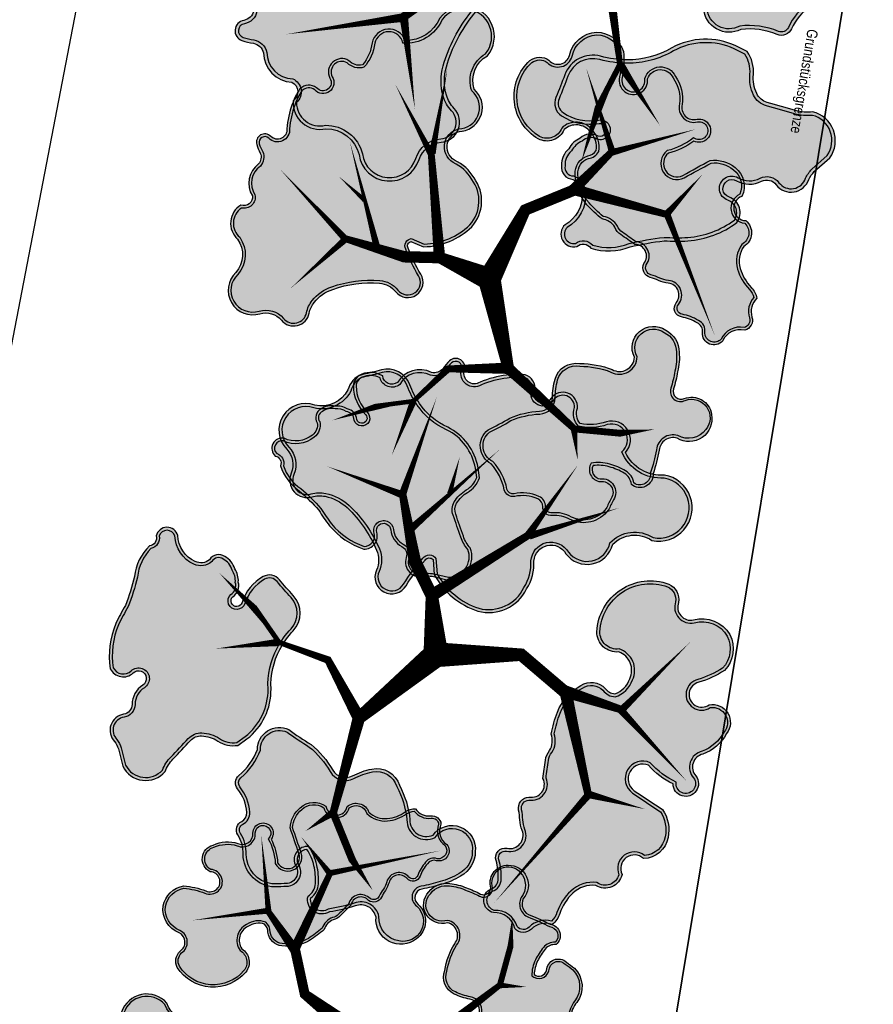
# Model space of a CAD drawing. Header units: metres. Extents: x -499360 to 60282433, y -11592314 to 5708004.
# Tile 28 of 128: x 32353314 to 32353338, y 5707917 to 5707945. Entities that reach past the tile are written whole.
import ezdxf

# ---------------------------------------------------------------- set-up
doc = ezdxf.new("R2010")
doc.units = ezdxf.units.M
doc.header["$LTSCALE"] = 0.75
doc.layers.get('0').update_dxf_attribs({"linetype": 'CONTINUOUS'})
doc.layers.get('DEFPOINTS').update_dxf_attribs({"linetype": 'CONTINUOUS'})
for name, color, linetype, transparency in [('10414944$0$PF-Krone', 33, 'CONTINUOUS', 0.7), ('10414944$0$PF-Krone_SOL', 70, 'CONTINUOUS', 0.7), ('10414944$0$ST-Baum', 7, 'CONTINUOUS', 0.7)]:
    doc.layers.add(name, color=color, linetype=linetype, transparency=transparency)
doc.layers.add('10414944$0$PF-Stamm', color=7, linetype='CONTINUOUS', true_color=0x5f5144, transparency=0.7)
doc.layers.add('10417023$0$#9_002_GES I Übersicht Erdgeschoss_1_701_Grundstücksgrenze.A', color=7, linetype='CONTINUOUS', lineweight=25)
doc.layers.add('10417023$0$Keine', color=7, linetype='CONTINUOUS', lineweight=13)
doc.styles.add('10417023$0$ARIAL NARROW', font='ARIALN.TTF')

# ---------------------------------------------------------------- blocks, each defined once
blk = doc.blocks.new('19-A2-A0')
at = {"layer": 'DEFPOINTS'}
blk.add_lwpolyline([(-489.15, -204.65), (489.1499999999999, -204.65), (489.1499999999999, 204.6499999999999), (-489.15, 204.65)], close=True, dxfattribs=at)
blk = doc.blocks.new('10414944$0$PF-BAUM_12')
at = {"layer": '10414944$0$PF-Krone_SOL', "transparency": 33554457}
h = blk.add_hatch(color=256, dxfattribs=at)
h.dxf.hatch_style = 1
h.set_gradient(color1=(88, 186, 72), color2=(175, 217, 170), tint=1, name='INVSPHERICAL')
edge = h.paths.add_edge_path()
edge.add_arc((-1.275830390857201, 1.399382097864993), 0.5409778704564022, 250.2469540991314, 303.4279495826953)
edge.add_arc((-0.5984433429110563, 0.4187938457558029), 0.6510505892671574, 94.36910483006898, 125.6408546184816, ccw=False)
edge.add_arc((-0.587127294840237, 0.2706846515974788), 0.7995914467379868, 79.90603873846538, 94.36910483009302, ccw=False)
edge.add_arc((-0.4073649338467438, 1.280481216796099), 0.2260808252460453, 259.9060387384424, 345.036763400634)
edge.add_arc((3.355624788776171, 0.2747785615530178), 3.668983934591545, 162.1844054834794, 165.0367634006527, ccw=False)
edge.add_arc((-0.2456361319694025, 1.432098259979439), 0.1136697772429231, 342.1844054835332, 421.4180956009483)
edge.add_arc((-0.3771698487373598, 1.19066696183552), 0.3886064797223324, 61.41809560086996, 105.4179101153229)
edge.add_arc((-0.4936066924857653, 1.612872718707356), 0.04936068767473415, 76.8677145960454, 285.41791011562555, ccw=False)
edge.add_arc((-0.4341673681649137, 1.767018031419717), 0.1165230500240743, 245.5522695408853, 317.881899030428)
edge.add_arc((-0.4413423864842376, 1.854276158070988), 0.1900562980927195, 299.5067279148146, 335.7073154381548)
edge.add_arc((-0.3904004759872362, 1.888891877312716), 0.1663692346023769, 317.3095623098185, 366.5168461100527)
edge.add_arc((-0.3153293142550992, 1.913845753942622), 0.09042715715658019, 356.149970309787, 452.3298293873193)
edge.add_arc((-0.2836797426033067, 2.114347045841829), 0.115674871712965, 186.3954916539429, 252.218544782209, ccw=False)
edge.add_arc((-0.1459217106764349, 2.139917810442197), 0.2556222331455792, 124.29676579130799, 188.6524407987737, ccw=False)
edge.add_arc((-0.3624160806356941, 2.415849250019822), 0.09717537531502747, 318.212910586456, 468.939619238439)
edge.add_arc((-0.4454785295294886, 2.554862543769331), 0.06980565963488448, 219.6884793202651, 317.5680266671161, ccw=False)
edge.add_arc((-0.5986654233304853, 2.082493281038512), 0.439202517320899, 76.91022463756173, 116.5449462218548)
edge.add_arc((-1.495104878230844, 4.557210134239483), 2.19639944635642, 281.76109639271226, 288.5889336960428, ccw=False)
edge.add_arc((-1.011380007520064, 0.8577594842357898), 1.549581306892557, 91.33232178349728, 98.00209096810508)
edge.add_arc((-1.110200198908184, 1.690989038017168), 0.7109395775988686, 99.46380088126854, 131.7621549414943)
edge.add_arc((-1.477296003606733, 2.155428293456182), 0.1251505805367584, 148.2467478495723, 256.0758048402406)
edge.add_arc((-1.523772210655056, 1.967966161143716), 0.06798690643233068, -114.95558517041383, 76.07580484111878, ccw=False)
edge.add_arc((-1.636922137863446, 1.724823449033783), 0.2001945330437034, 65.04441483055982, 122.1083113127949)
edge.add_arc((-1.789896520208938, 1.968606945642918), 0.08761018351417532, 221.6313549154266, 302.10831131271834, ccw=False)
edge.add_arc((-1.960268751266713, 1.817176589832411), 0.1403324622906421, 41.63135491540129, 166.8647619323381)
edge.add_arc((-2.344888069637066, 1.951900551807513), 0.2684363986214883, 321.9494812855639, 337.47522959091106, ccw=False)
edge.add_line((-2.1335031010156, 1.78644815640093), (-2.24070044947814, 1.672145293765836))
edge.add_arc((-2.050168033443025, 1.55746642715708), 0.2223822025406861, 148.9568377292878, 261.8330409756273)
edge.add_arc((-2.014945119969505, 1.023902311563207), 0.3204793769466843, 78.77175414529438, 102.03339601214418, ccw=False)
edge.add_arc((0.8411733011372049, 15.41112581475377), 14.34749978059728, 258.7717541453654, 259.659480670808)
edge.add_arc((-1.756767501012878, 1.172825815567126), 0.1258717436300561, 30.356045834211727, 79.65948067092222, ccw=False)
edge.add_arc((-1.887098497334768, 1.096495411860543), 0.2769098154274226, -0.4934409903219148, 30.356045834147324, ccw=False)
edge.add_arc((-1.360198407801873, 1.091957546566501), 0.2500098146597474, 179.5065590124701, 221.3188039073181)
edge.add_line((-1.547967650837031, 0.9268890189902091), (-1.458662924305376, 0.8902364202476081))
edge = h.paths.add_edge_path()
edge.add_arc((-2.059481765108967, -1.084874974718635), 0.2169261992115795, 117.743017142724, 251.4279173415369, ccw=False)
edge.add_arc((-2.253533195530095, -0.7960594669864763), 0.1343037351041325, 313.8670810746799, 413.8728587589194)
edge.add_arc((-1.138115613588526, 0.5381594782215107), 1.605061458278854, 221.5239991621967, 229.7889853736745, ccw=False)
edge.add_arc((-2.284347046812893, -0.4136953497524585), 0.1251460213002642, 108.7980098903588, 243.7028881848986, ccw=False)
edge.add_arc((-2.265693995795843, -0.1709504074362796), 0.1375594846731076, 244.6114760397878, 299.8242441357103)
edge.add_arc((-2.492195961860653, 0.2241565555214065), 0.5929852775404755, 299.8242441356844, 314.8751988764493)
edge.add_arc((-2.363394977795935, 0.09479323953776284), 0.4104351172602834, 314.8751988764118, 336.5606790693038)
edge.add_arc((-2.060380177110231, -0.1191084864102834), 0.08929884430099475, 34.5470326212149, 142.2333231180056)
edge.add_arc((-2.250865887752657, -0.01744387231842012), 0.1287676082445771, 205.9400492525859, 338.60503773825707, ccw=False)
edge.add_arc((-1.108164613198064, 0.8263883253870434), 1.547287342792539, 211.5442282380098, 215.5748454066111, ccw=False)
edge.add_arc((-2.164689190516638, 0.135857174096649), 0.2878534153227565, 123.29343593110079, 204.4063149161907, ccw=False)
edge.add_arc((-2.467457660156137, 0.6266363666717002), 0.2890336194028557, 300.0552099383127, 335.4000582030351)
edge.add_arc((-2.130212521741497, 0.4722339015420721), 0.0818766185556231, 58.400233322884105, 155.4000582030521, ccw=False)
edge.add_arc((-2.045506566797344, 0.6099227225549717), 0.07978138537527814, 238.4002333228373, 306.4203699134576)
edge.add_arc((-2.216338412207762, 0.8414610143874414), 0.3675199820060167, 306.4203699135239, 341.4929146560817)
edge.add_arc((-1.788351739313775, 0.6981998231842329), 0.0838073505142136, 72.42881272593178, 161.4929146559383, ccw=False)
edge.add_arc((-1.597036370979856, 1.302356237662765), 0.5499169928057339, 252.4288127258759, 281.6379014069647)
edge.add_arc((-1.383265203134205, 0.6006349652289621), 0.1928224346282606, 8.247918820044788, 122.2309709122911, ccw=False)
edge.add_arc((1.431251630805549, 0.4423670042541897), 2.630268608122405, 175.9464692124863, 181.0703957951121)
edge.add_arc((-2.00401799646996, 0.487025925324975), 0.8109027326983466, 332.6061259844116, 353.35791097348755, ccw=False)
edge.add_arc((-1.169561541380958, 0.05459796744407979), 0.1289438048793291, 152.6061259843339, 239.8128226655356)
edge.add_arc((-1.570920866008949, -0.6353615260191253), 0.6692625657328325, 44.463168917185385, 59.81282266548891, ccw=False)
edge.add_arc((-1.241688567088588, -0.3122416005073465), 0.207959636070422, -40.16628795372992, 44.46316891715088, ccw=False)
edge.add_arc((-1.796536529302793, -0.0424845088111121), 0.8201163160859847, 308.5292996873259, 330.4961341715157, ccw=False)
edge.add_arc((-1.213439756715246, -0.8062843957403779), 0.1419798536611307, 120.5815233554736, 237.1739812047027)
edge.add_arc((-1.303262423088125, -1.129719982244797), 0.2045314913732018, -64.49100201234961, 86.39601769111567, ccw=False)
edge.add_arc((-1.343038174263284, -1.111542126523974), 0.2397159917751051, 240.4754072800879, 302.2335774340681, ccw=False)
edge.add_arc((-1.212496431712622, -0.7917876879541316), 0.5839379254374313, 226.3664527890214, 244.7951840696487, ccw=False)
edge.add_arc((-0.7205358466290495, -0.1507537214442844), 1.390051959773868, 222.9429445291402, 229.9249013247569, ccw=False)
edge.add_arc((-1.793739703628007, -1.149493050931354), 0.07597900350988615, 42.91905236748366, 173.4992252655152)
edge.add_arc((-2.057999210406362, -1.113256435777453), 0.1907810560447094, 248.2895516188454, 351.67143994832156, ccw=False)
edge = h.paths.add_edge_path()
edge.add_arc((1.205929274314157, -0.03808187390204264), 0.6648786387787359, 150.7733560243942, 194.5557528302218)
edge.add_arc((0.9110323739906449, -0.09418379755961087), 0.3658840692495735, 197.6598679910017, 276.7526309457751)
edge.add_arc((0.952501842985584, -0.04416556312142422), 0.413367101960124, 270.2151576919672, 305.5241216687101)
edge.add_arc((1.263719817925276, -0.5120154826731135), 0.1493904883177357, -27.722531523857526, 118.39088184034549, ccw=False)
edge.add_arc((1.610601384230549, -0.6627295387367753), 0.2294921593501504, 159.2734788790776, 288.7974055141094)
edge.add_arc((1.626703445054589, -1.144600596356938), 0.2708678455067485, -1.0830160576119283, 77.66915394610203, ccw=False)
edge.add_arc((2.168692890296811, -1.047722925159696), 0.2897181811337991, 200.6131926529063, 382.9337083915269)
edge.add_arc((2.707215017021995, -0.7256574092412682), 0.3428939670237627, 147.8226503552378, 217.5909619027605, ccw=False)
edge.add_arc((2.446820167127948, -0.3829052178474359), 0.16290167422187, 259.4479773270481, 409.1515361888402)
edge.add_arc((2.798913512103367, 0.06172643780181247), 0.4044681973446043, 199.717331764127, 232.6211177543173, ccw=False)
edge.add_arc((2.5485255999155, -0.1163427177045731), 0.1368451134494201, 103.25926930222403, 162.2981442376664, ccw=False)
edge.add_arc((2.458370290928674, 0.1298676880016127), 0.1273804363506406, 297.4751888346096, 447.5020763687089)
edge.add_arc((2.459664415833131, 0.3352758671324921), 0.07826466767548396, 98.81568539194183, 273.1183725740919, ccw=False)
edge.add_arc((2.400049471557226, 0.524655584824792), 0.1217398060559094, 293.0270260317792, 374.9290756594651)
edge.add_arc((2.024496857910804, 0.3265849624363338), 0.543938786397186, 24.94830871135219, 42.11834572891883)
edge.add_arc((1.777536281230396, 0.1571253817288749), 0.8417226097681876, 39.39936629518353, 55.74996385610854)
edge.add_arc((2.28871862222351, 0.9353909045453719), 0.09061071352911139, 104.71311163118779, 245.5829301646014, ccw=False)
edge.add_arc((2.245471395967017, 1.100085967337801), 0.0796678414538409, 284.7131116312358, 435.2868883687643)
edge.add_arc((2.178622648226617, 0.8455110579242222), 0.3428733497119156, 75.2868883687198, 90.15444429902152)
edge.add_arc((2.192026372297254, 1.29077250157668), 0.1033869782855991, 200.5438286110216, 262.03398358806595, ccw=False)
edge.add_arc((1.870840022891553, 1.232273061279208), 0.2254717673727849, 5.655231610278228, 92.28552345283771)
edge.add_arc((1.892300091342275, 1.532989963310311), 0.08133979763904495, 129.4673444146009, 248.01420052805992, ccw=False)
edge.add_arc((1.637745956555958, 1.592450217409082), 0.2028788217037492, 0.9413307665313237, 108.0270818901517)
edge.add_arc((1.551550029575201, 2.041084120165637), 0.2567838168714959, 198.8037610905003, 275.2310876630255, ccw=False)
edge.add_arc((1.081010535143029, 1.905345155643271), 0.2335470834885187, 13.10922937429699, 167.2287665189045)
edge.add_arc((0.667106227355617, 1.999163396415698), 0.1908567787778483, 279.3002843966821, 347.2287665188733, ccw=False)
edge.add_arc((0.7224061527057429, 1.661477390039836), 0.1513272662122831, 99.30028439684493, 228.8091673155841)
edge.add_arc((0.4651874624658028, 1.367563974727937), 0.2392448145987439, 21.174439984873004, 48.80916731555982, ccw=False)
edge.add_arc((0.3242069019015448, 1.312953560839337), 0.3904328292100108, -10.785665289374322, 21.17443998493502, ccw=False)
edge.add_arc((-0.3793027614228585, 1.446972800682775), 1.106594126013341, 325.74486024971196, 349.2143347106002, ccw=False)
edge.add_arc((0.3557932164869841, 0.9463672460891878), 0.217228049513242, 278.26632049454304, 325.74486024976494, ccw=False)
edge.add_arc((0.4080198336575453, 0.5868876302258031), 0.1460255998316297, 98.26632049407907, 271.6730814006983)
edge.add_arc((0.4513693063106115, -0.8972217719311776), 1.338716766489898, 79.76747323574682, 91.6730814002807, ccw=False)
edge.add_arc((0.6891909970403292, 0.3778839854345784), 0.04231861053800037, -16.432465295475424, 90.01007423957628, ccw=False)
edge.add_line((0.7297810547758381, 0.3659126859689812), (0.6256929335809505, 0.2865554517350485))
edge = h.paths.add_edge_path()
edge.add_arc((-1.555223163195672, -2.256860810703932), 0.1724464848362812, 12.61889715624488, 77.74548789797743)
edge.add_arc((-1.497699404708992, -1.992023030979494), 0.0985664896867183, 164.1816184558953, 257.7454878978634, ccw=False)
edge.add_arc((-1.721456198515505, -1.839061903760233), 0.1803346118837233, 315.6357971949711, 396.2246867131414)
edge.add_arc((-1.472164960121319, -1.696410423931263), 0.1099059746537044, 56.01674859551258, 199.1656324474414, ccw=False)
edge.add_arc((-1.356177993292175, -1.537461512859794), 0.08703497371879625, 231.184356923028, 306.6089972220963)
edge.add_arc((-1.496832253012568, -1.247567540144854), 0.4080502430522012, 298.157499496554, 320.4217660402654)
edge.add_arc((-1.11798689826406, -1.560733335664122), 0.08347454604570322, 20.653440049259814, 140.4217660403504, ccw=False)
edge.add_arc((-0.9321149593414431, -1.490670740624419), 0.1151636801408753, 200.653440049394, 324.1571524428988)
edge.add_arc((-0.5981400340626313, -1.731920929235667), 0.2968325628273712, 125.84330849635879, 144.1571524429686, ccw=False)
edge.add_arc((-1.130664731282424, -0.9947323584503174), 0.6125790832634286, 305.8433084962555, 313.7682870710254)
edge.add_arc((-0.6401686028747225, -1.506784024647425), 0.09649309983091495, 35.28302061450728, 133.7682870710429, ccw=False)
edge.add_arc((-0.4572847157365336, -1.411362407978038), 0.1114227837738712, 200.8652948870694, 329.8016618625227)
edge.add_arc((5.964283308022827, -14.91256498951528), 14.85870977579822, 114.5641547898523, 115.1946115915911, ccw=False)
edge.add_arc((-0.1457535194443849, -1.53409145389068), 0.1510899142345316, 81.99943588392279, 116.2838084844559, ccw=False)
edge.add_arc((-0.129520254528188, -1.215296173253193), 0.1692439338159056, 271.623806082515, 322.4572965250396)
edge.add_arc((0.4219089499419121, -2.358237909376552), 1.120399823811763, 101.73913672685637, 111.8636470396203, ccw=False)
edge.add_arc((0.2816683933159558, -1.70446625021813), 0.4517900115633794, 61.04925684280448, 101.19463553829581, ccw=False)
edge.add_arc((0.4292618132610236, -1.46198264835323), 0.1685760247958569, -13.329732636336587, 65.05412811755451, ccw=False)
edge.add_arc((0.7010017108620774, -1.543810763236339), 0.1159577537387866, 158.2536660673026, 207.0243362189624)
edge.add_arc((0.7266853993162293, -1.435719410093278), 0.2061208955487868, 231.262642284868, 284.3776458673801)
edge.add_arc((0.7593609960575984, -1.468039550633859), 0.1683652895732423, 276.3106959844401, 373.1888080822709)
edge.add_arc((1.062288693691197, -1.322645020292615), 0.175404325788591, 121.90959285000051, 217.5827224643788, ccw=False)
edge.add_arc((1.200896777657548, -1.578616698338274), 0.4662936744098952, 12.496320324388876, 119.7416173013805, ccw=False)
edge.add_arc((1.506231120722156, -1.497401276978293), 0.1511990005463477, -66.22516994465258, 7.478724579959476, ccw=False)
edge.add_arc((1.590651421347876, -1.74789974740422), 0.114559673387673, 101.819637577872, 224.4343109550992)
edge.add_arc((1.323807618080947, -2.03664429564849), 0.2788018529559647, -26.98815304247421, 48.416980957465, ccw=False)
edge.add_arc((1.336519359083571, -2.02291467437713), 0.2742964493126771, 258.990857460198, 329.2485978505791, ccw=False)
edge.add_arc((1.66179977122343, -1.475713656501), 0.899565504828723, 229.3858036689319, 245.17635397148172, ccw=False)
edge.add_arc((0.9994391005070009, -2.236995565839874), 0.1097420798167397, 45.60372013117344, 249.2447767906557)
edge.add_arc((0.8450705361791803, -2.446470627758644), 0.1573317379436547, -95.43504692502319, 42.77878194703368, ccw=False)
edge.add_arc((0.8006672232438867, -2.220340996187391), 0.3838892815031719, 232.7999714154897, 274.407434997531, ccw=False)
edge.add_arc((0.4866273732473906, -2.606367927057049), 0.1146907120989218, 44.40200116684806, 165.1103036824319)
edge.add_arc((0.2716337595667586, -2.538690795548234), 0.1109403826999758, 123.3851654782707, 339.8556773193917, ccw=False)
edge.add_arc((0.9022259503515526, -2.367494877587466), 0.6960862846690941, 164.2603500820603, 186.4803302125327, ccw=False)
edge.add_arc((0.1063747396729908, -2.200784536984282), 0.1277932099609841, 9.965197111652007, 176.719202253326)
edge.add_arc((-48.31590581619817, -1.449866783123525), 48.30042117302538, 358.76612727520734, 359.11787380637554, ccw=False)
edge.add_arc((-0.3151971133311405, -2.36688031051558), 0.3136623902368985, 290.4728574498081, 336.89978386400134, ccw=False)
edge.add_arc((-0.2908299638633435, -2.456150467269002), 0.221667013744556, 213.8839286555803, 292.643387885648, ccw=False)
edge.add_arc((-0.5921851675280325, -2.559347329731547), 0.1190918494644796, 350.1440179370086, 508.4433663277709)
edge.add_arc((-0.7458082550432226, -2.355904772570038), 0.1504419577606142, 180.1485714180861, 290.27907681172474, ccw=False)
edge.add_arc((-1.124075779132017, -2.47034283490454), 0.254777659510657, 26.59218980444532, 75.66559330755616)
edge.add_arc((-1.166043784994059, -2.634577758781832), 0.4242899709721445, 75.66559330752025, 104.334406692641)
edge.add_arc((-1.321724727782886, -2.025345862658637), 0.2045184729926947, 251.4046212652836, 284.3344066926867, ccw=False)
at = {"layer": '10414944$0$PF-Krone'}
for points in [[(-1.458662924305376, 0.8902364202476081, 0.236302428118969), (-0.9778122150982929, 0.9478932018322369, -0.1373019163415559), (-0.6480412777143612, 1.067952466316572, -0.0631909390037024), (-0.4469885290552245, 1.057899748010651, 0.3895355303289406), (-0.1889501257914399, 1.222107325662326, -0.0124464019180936), (-0.1374172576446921, 1.397320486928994, 0.3601882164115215), (-0.1912548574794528, 1.53191556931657, 0.1943794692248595), (-0.4804837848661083, 1.565288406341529, -1.286294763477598), (-0.4823919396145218, 1.660942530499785, 0.3265105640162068), (-0.3477347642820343, 1.688870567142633, 0.1592817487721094), (-0.2681144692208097, 1.776087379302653, 0.2180685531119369), (-0.2251062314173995, 1.907774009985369, 0.4461693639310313), (-0.3190053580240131, 2.00419816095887, -0.2953738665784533), (-0.3986347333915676, 2.101461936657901, -0.2884256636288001), (-0.2899595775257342, 2.351095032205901, 0.7723771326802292), (-0.3939564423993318, 2.507763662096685, -0.4550916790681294), (-0.4991959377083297, 2.510283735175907, 0.174684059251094), (-0.7949449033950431, 2.475396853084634, -0.029800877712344), (-1.047409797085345, 2.406921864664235, 0.0291105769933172), (-1.227096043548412, 2.392252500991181, 0.1418686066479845), (-1.583714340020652, 2.221290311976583, 0.5085862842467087), (-1.507411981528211, 2.033955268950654, -1.101217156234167), (-1.552456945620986, 1.906326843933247, 0.2542644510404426), (-1.743329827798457, 1.89439719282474, -0.3663288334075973), (-1.855379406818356, 1.910404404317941, 0.608209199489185), (-2.096929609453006, 1.849067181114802, -0.0678476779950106), (-2.1335031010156, 1.78644815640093, 2.948877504e-07), (-2.24070044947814, 1.672145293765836, 0.5366234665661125), (-2.081759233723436, 1.33733955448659, -0.1018480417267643), (-1.952542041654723, 1.338247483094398, 0.0038734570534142), (-1.734173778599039, 1.296653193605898, -0.2185080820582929), (-1.648152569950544, 1.236437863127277, -0.135425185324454), (-1.61019895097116, 1.094110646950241, 0.1844917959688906), (-1.547967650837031, 0.9268890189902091)], [(-1.449331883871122, 0.914521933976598, 0.2357563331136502), (-0.9925507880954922, 0.9693299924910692, -0.1371087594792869), (-0.650022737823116, 1.093886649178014, -0.0631909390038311), (-0.4424299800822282, 1.08350692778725, 0.3895355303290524), (-0.2140779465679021, 1.228823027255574, -0.0124464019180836), (-0.1621797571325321, 1.40527829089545, 0.3601882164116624), (-0.2036983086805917, 1.509075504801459, 0.1943794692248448), (-0.4735688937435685, 1.540214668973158, -1.313113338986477), (-0.4735688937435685, 1.685530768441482, 0.3457340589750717), (-0.3643422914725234, 1.709423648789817, 0.1727136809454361), (-0.2901245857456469, 1.790680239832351, 0.2305288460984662), (-0.2512488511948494, 1.907265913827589, 0.4756150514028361), (-0.3219321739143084, 1.977923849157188, -0.3044362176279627), (-0.4244230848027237, 2.098042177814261, -0.2845846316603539), (-0.3074946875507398, 2.370592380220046, 0.7260163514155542), (-0.3801521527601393, 2.484769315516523, -0.4020089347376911), (-0.5127773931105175, 2.486660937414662, 0.1708811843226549), (-0.7849081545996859, 2.45133185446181, -0.030277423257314), (-1.044448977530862, 2.380972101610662, 0.0294428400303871), (-1.223145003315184, 2.366542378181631, 0.1402723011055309), (-1.563430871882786, 2.204516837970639, 0.4972462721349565), (-1.501153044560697, 2.059200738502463, -1.101217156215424), (-1.563430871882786, 1.88274547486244, 0.2542644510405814), (-1.729505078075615, 1.872365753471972, -0.3663288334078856), (-1.874820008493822, 1.893125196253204, 0.6141498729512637), (-2.07203312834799, 1.841226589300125, -0.0708190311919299), (-2.113755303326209, 1.769482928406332, 2.948877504e-07), (-2.219780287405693, 1.656430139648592, 0.525075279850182), (-2.08241276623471, 1.363759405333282, -0.098299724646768), (-1.947477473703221, 1.363759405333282, 0.003873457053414), (-1.729505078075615, 1.322240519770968, -0.2185080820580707), (-1.625708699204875, 1.249582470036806, -0.1354251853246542), (-1.584190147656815, 1.093886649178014, 0.177651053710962), (-1.532291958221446, 0.9485705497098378)], [(0.6256929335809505, 0.2865554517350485, 0.1933951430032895), (0.5623908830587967, -0.2051804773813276, 0.3594936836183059), (0.9540541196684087, -0.4575297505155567, 0.1552950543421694), (1.192686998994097, -0.3805930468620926, -0.7407271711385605), (1.3959618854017, -0.5815104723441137, 0.6341537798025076), (1.684548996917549, -0.8799814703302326, -0.3578164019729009), (1.897522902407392, -1.149720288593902, 1.020458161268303), (2.435510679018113, -0.9348296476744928, -0.3141877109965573), (2.416988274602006, -0.5430520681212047, 0.7652739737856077), (2.55336774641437, -0.2596795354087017, -0.1445644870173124), (2.418159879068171, -0.07473305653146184, -0.2634594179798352), (2.517139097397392, 0.01685440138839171, 0.767513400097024), (2.46392193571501, 0.2571270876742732, -0.9514777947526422), (2.447669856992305, 0.4126159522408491, 0.3733976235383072), (2.517680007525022, 0.5560185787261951, 0.0750589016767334), (2.427969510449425, 0.6913852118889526, 0.0714642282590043), (2.251262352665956, 0.8528843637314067, -0.7058787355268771), (2.265705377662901, 1.023030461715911, 0.7713123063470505), (2.265705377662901, 1.17714147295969, 0.0649631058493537), (2.177698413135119, 1.188383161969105, -0.2749303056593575), (2.095214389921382, 1.254491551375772, 0.397090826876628), (1.861848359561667, 1.457565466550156, -0.5689269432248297), (1.840597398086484, 1.595783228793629, 0.5045108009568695), (1.574961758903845, 1.785369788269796, -0.3464145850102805), (1.308471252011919, 1.958315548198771, 0.7962878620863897), (0.8532412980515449, 1.956972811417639, -0.3053894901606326), (0.6979503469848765, 1.810815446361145, 0.634061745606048), (0.6227466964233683, 1.547600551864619, -0.1211670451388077), (0.6882796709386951, 1.453981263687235, -0.1403633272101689), (0.7077423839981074, 1.239889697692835, -0.1027643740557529), (0.5353407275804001, 0.8240941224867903, -0.2101796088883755), (0.387025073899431, 0.7313960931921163, 0.9440570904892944), (0.4122832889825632, 0.4409242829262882, -0.0519947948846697), (0.6891835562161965, 0.4202025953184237, -0.5009948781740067), (0.7297810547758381, 0.3659126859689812)], [(0.6458003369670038, 0.2691786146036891, 0.1909371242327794), (0.5873875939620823, -0.1979556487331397, 0.3601447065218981), (0.9524675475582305, -0.4315228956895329, 0.1572908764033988), (1.178817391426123, -0.3585331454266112, -0.7407515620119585), (1.419770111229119, -0.5921001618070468, 0.643471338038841), (1.682627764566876, -0.853037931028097, -0.3601132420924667), (1.923580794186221, -1.144996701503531, 1.00517388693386), (2.412787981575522, -0.9479245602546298, -0.3257591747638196), (2.405486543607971, -0.5134078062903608, 0.8127912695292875), (2.536915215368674, -0.2798407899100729, -0.1491183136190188), (2.390883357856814, -0.07546930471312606, -0.2723945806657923), (2.507708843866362, 0.04131420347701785, 0.7518353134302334), (2.463899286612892, 0.2310874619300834, -0.9284231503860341), (2.440071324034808, 0.4376929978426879, 0.3586234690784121), (2.493083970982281, 0.5472126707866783, 0.0741969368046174), (2.4082640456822, 0.6743970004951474, 0.0710150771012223), (2.238340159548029, 0.8302132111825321, -0.6982143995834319), (2.259099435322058, 1.04818736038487, 0.7713123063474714), (2.259099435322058, 1.151984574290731, 0.06631508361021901), (2.176062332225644, 1.162364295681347, -0.2867628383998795), (2.069612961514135, 1.248838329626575, 0.4089344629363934), (1.857866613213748, 1.431312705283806, -0.5457838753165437), (1.814057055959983, 1.606487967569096, 0.4897034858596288), (1.580405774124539, 1.759766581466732, -0.3508266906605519), (1.283413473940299, 1.951223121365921, 0.7987006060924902), (0.8786075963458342, 1.951223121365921, -0.305389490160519), (0.7021537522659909, 1.785147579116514, 0.6340617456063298), (0.6398759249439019, 1.567173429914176, -0.1211670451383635), (0.7125333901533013, 1.463376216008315, -0.140363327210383), (0.7332926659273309, 1.235022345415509, -0.1027643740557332), (0.5568388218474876, 0.8094537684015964, -0.2101796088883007), (0.3907646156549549, 0.7056565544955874, 0.9440570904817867), (0.4115238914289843, 0.4669229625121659, -0.0516159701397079), (0.691774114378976, 0.4461635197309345, -0.5326730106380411), (0.7514467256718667, 0.3497238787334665)], [(-2.128572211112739, -1.290504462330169, -0.6599101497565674), (-2.160462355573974, -0.8928856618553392, 0.4663383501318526), (-2.174350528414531, -0.6875809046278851, -0.0360784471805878), (-2.339789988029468, -0.5258898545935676, -0.6675784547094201), (-2.324673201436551, -0.295224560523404, 0.2456826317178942), (-2.19728000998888, -0.2902908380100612, 0.0657667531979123), (-2.073806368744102, -0.1960596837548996, 0.0949041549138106), (-1.986828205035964, -0.0684686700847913, 0.5078024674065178), (-2.130971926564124, -0.06441764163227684, -0.6535406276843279), (-2.366660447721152, -0.07377074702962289, -0.0175886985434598), (-2.426819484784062, 0.01691476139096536, -0.3694791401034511), (-2.322699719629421, 0.3764652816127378, 0.1554554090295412), (-2.20465773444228, 0.5063174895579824, -0.4504662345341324), (-2.087310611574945, 0.541970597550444, 0.3058267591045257), (-1.998139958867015, 0.5457240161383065, 0.1542387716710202), (-1.86782494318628, 0.72480211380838, -0.4094373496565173), (-1.763051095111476, 0.7780969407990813, 0.1281432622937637), (-1.48610388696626, 0.7637444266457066, -0.5428599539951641), (-1.192437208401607, 0.6282966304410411, 0.0223610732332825), (-1.198557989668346, 0.3932313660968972, -0.0907950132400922), (-1.284046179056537, 0.1139256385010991, 0.4000053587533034), (-1.234397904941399, -0.05685942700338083, -0.06707582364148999), (-1.093267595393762, -0.1665761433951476, -0.3870185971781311), (-1.082770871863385, -0.4463772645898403, -0.0961429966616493), (-1.285673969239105, -0.6840530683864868, 0.5576932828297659), (-1.29040559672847, -0.9255929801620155, -0.7734945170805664), (-1.215180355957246, -1.314313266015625, -0.2761885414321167), (-1.461169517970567, -1.320129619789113, -0.0805842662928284), (-1.615438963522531, -1.214423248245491, -0.0304739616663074), (-1.738099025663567, -1.097754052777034, 0.6406349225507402), (-1.869230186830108, -1.140890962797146, -0.4843983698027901)], [(-2.227215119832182, -1.171771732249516, -0.3770349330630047), (-2.141779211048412, -0.9110006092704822, 0.4627582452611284), (-2.158232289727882, -0.6671480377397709, -0.0367926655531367), (-2.323881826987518, -0.504607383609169, -0.6506715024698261), (-2.325133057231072, -0.3233377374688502, 0.2268853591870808), (-2.1843442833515, -0.3128557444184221, 0.0657667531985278), (-2.055454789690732, -0.2144913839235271, 0.102669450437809), (-1.957814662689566, -0.06641701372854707, 0.5607344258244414), (-2.154037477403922, -0.05184492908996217, -0.6723522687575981), (-2.34416146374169, -0.06051485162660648, -0.0176961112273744), (-2.403786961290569, 0.02911284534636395, -0.3669931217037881), (-2.309008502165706, 0.3543383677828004, 0.1548309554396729), (-2.181008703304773, 0.4954901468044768, -0.4504662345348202), (-2.100939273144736, 0.519817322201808, 0.3058267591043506), (-1.982697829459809, 0.5247944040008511, 0.1542387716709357), (-1.843160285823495, 0.7165460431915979, -0.4094373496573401), (-1.770903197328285, 0.7533007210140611, 0.1303299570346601), (-1.476008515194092, 0.7392897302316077, -0.5463726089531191), (-1.218586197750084, 0.6272299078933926, 0.0219199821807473), (-1.22459572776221, 0.3945170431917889, -0.0902379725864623), (-1.307139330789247, 0.1258928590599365, 0.4000053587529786), (-1.247476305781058, -0.07934194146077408, -0.0670758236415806), (-1.111830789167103, -0.1847947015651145, -0.3907620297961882), (-1.104185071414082, -0.4313992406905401, -0.0963887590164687), (-1.30053448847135, -0.6626354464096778, 0.5682633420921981), (-1.298295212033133, -0.9512673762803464, -0.7910607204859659), (-1.227756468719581, -1.291487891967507, -0.2793394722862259), (-1.44918974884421, -1.297020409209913, -0.0813963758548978), (-1.598071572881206, -1.195043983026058, -0.030818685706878), (-1.719784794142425, -1.079253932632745, 0.674461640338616), (-1.887962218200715, -1.140040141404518, -0.7642199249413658)], [(-1.386942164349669, -2.219187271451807, 0.2920727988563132), (-1.518620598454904, -2.088343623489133, -0.4325514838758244), (-1.592533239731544, -1.965154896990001, 0.3668828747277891), (-1.575979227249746, -1.732492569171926, -0.7208837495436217), (-1.41073295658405, -1.605276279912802, 0.3415219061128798), (-1.304274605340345, -1.607326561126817, 0.097452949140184), (-1.182325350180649, -1.507549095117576, -0.5760032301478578), (-1.039877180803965, -1.531290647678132, 0.5979171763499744), (-0.8387602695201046, -1.558106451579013, -0.0800797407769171), (-0.7719564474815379, -1.491302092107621, 0.0345930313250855), (-0.70691708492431, -1.437102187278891, -0.458285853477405), (-0.5614004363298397, -1.4510480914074, 0.6305648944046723), (-0.3609831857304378, -1.467407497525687, -0.0027508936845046), (-0.2126588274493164, -1.398622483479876, -0.1507197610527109), (-0.1247243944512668, -1.384472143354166, 0.2255132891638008), (0.004673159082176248, -1.31842539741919, -0.0442052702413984), (0.1939567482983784, -1.26127229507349, -0.17698111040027), (0.5003607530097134, -1.309133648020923, -0.356004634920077), (0.5932962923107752, -1.500848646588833, 0.2160736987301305), (0.5977049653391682, -1.596498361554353, 0.2359984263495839), (0.7778676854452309, -1.635384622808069, 0.4498275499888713), (0.9232853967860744, -1.429625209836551, -0.443520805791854), (0.9695733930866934, -1.1737472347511, -0.5053844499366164), (1.656143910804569, -1.477721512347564, -0.3331592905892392), (1.567185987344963, -1.635769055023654, 0.5926633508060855), (1.508849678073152, -1.828101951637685, -0.3414268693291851), (1.572248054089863, -2.163166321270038, -0.3165356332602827), (1.284138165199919, -2.292163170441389, -0.069008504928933), (1.076216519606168, -2.158582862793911, 1.230950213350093), (0.9605491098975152, -2.339615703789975, -0.6886555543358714), (0.8301685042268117, -2.603095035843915, -0.1835680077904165), (0.5685679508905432, -2.526120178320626, 0.5814783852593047), (0.3757877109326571, -2.576897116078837, -1.382341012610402), (0.21058719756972, -2.446056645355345, -0.0972578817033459), (0.2322399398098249, -2.178669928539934, 0.8906075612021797), (-0.02120902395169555, -2.193471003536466, -0.0015347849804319), (-0.02668416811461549, -2.489942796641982, -0.2053929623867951), (-0.2054894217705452, -2.660731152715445, -0.357852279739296), (-0.474850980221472, -2.579732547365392, 0.8265324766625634), (-0.6936661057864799, -2.49702167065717, -0.5212910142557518), (-0.8962497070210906, -2.356294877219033, 0.2174566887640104), (-1.060997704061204, -2.223497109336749, 0.1257478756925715), (-1.27108986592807, -2.223497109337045, -0.1446803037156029)], [(-1.365577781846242, -2.198384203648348, 0.2707968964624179), (-1.513099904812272, -2.06292650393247, -0.4325514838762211), (-1.567508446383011, -1.972244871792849, 0.3547366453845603), (-1.555338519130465, -1.728500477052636, -0.649807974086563), (-1.424049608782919, -1.622575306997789, 0.3596155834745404), (-1.292000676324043, -1.630258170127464, 0.0974529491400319), (-1.162278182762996, -1.524120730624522, -0.5760032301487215), (-1.06421532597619, -1.540464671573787, 0.597917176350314), (-0.8176760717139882, -1.573336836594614, -0.0800797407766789), (-0.7567258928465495, -1.512386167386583, 0.0345930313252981), (-0.6889249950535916, -1.455884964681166, -0.4460569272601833), (-0.5843328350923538, -1.463769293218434, 0.599943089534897), (-0.3429985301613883, -1.48769309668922, -0.0026290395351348), (-0.2014746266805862, -1.422108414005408, -0.1555896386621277), (-0.1263578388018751, -1.410524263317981, 0.2187646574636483), (0.0206808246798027, -1.340050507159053, -0.0426197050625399), (0.1991265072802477, -1.28676342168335, -0.1774726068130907), (0.4885873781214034, -1.332346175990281, -0.3543214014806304), (0.5683774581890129, -1.493159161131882, 0.2227057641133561), (0.5772181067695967, -1.613326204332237, 0.2401277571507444), (0.7825593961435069, -1.661025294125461, 0.4563453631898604), (0.9471374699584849, -1.417823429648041, -0.4529994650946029), (0.9829150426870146, -1.196080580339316, -0.5041860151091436), (1.630494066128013, -1.482200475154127, -0.3252825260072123), (1.558938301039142, -1.610954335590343, 0.5878249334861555), (1.490960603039, -1.847003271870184, -0.3414060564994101), (1.549457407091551, -2.150600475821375, -0.3121639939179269), (1.292148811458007, -2.267204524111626, -0.0678541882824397), (1.09376060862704, -2.139363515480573, 1.196239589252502), (0.9451168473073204, -2.361404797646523, -0.6793377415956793), (0.8304648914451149, -2.576977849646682, -0.1839465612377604), (0.5857126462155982, -2.506474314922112, 0.5734848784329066), (0.3510000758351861, -2.56892648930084, -1.514782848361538), (0.2386263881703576, -2.460436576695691, -0.1059454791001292), (0.2588140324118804, -2.1803488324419, 0.9106962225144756), (-0.04720771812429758, -2.19255139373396, -0.0015108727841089), (-0.05257756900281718, -2.484247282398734, -0.2013899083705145), (-0.2150528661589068, -2.636537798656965, -0.3448161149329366), (-0.447731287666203, -2.573042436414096, 0.767088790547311), (-0.7103878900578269, -2.475189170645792, -0.5150631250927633), (-0.8701251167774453, -2.35054867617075, 0.2235782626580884), (-1.05455818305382, -2.198297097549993, 0.1257478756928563), (-1.277529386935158, -2.198297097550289, -0.1252454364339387)]]:
    blk.add_lwpolyline(points, format="xyb", close=True, dxfattribs=at)
at = {"layer": '10414944$0$PF-Stamm'}
for points in [[(0.04563796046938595, -0.1010697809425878, 0.2167480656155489, 0.1083740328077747, 0), (-0.7801243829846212, 0.1666490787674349, 0.1083740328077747, 0.06502441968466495, 0), (-0.4990996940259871, 0.66531309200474, 0.06502441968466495, 0.0433496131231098, 0), (-0.5990764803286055, 1.107644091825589, 0.0433496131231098, 0.0433496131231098, 0), (-0.4752625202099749, 1.405143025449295, 0.06502441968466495, 1.976742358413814e-14, 0), (-0.3708803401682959, 1.868965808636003, 0, 0, 0)], [(0.04563796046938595, -0.1010697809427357, 0.2167480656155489, 0.1083740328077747, 0), (0.4579577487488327, 0.2037355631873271, 0.1083740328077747, 0.1083740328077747, 0), (0.635246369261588, 0.4942200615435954, 0.1083740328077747, 0.06502441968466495, 0), (1.062144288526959, 0.8906492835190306, 0.06502441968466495, 0, 0), (0.9168618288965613, 1.581651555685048, 0, 0, 0)], [(-0.5990764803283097, 1.107644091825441, 0.06502441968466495, 0, 0), (-0.9411170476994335, 1.541027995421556, 0, 0, 0)], [(1.073358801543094, 0.8980643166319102, 0.06502441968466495, 0, 0), (1.93821991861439, 1.100220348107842, 0, 0, 0)], [(0.8405478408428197, 0.6848686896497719, 0.06571975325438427, 0.06502441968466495, 0), (0.8407648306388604, 0.6755265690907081, 0.06502441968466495, 0, 0), (1.84986592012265, 0.3936412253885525, 0, 0, 0)], [(1.291467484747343, 0.5526215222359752, 0.04551709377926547, 1.248468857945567e-14, 0), (1.60954243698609, 0.6515425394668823, 0, 0, 0)], [(0.4765872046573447, 0.1999360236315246, 0.1083740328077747, 0.06502441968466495, 0), (1.349579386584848, -0.2157637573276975, 0.06502441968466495, 0, 0), (2.103155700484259, -0.2532561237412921, 0, 0, 0)], [(-0.7801243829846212, 0.1666490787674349, 0.1083740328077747, 0.06502441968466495, 0), (-1.590640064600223, -0.0880399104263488, 0.06502441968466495, 0, 0), (-1.860806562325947, 0.02902439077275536, 0, 0, 0)], [(0.04563796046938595, -0.1010697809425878, 0.2167480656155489, 0.1083740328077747, 0), (0.4457675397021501, -0.7261262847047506, 0.1083740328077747, 0.1083740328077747, 0), (0.379222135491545, -1.20937656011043, 0.1083740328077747, 0.06502441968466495, 0), (0.5138973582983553, -1.72273095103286, 0.06502441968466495, 2.236840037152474e-14, 0), (1.326701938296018, -1.906524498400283, 0, 0, 0)], [(-1.585548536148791, -0.07450252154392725, 0.06502441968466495, 0.06502441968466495, 0), (-1.849138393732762, -0.4466609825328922, 0.06502441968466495, 0, 0), (-1.978642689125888, -0.7430559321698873, 0, 0, 0)], [(1.355109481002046, -0.2292841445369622, 0.06502441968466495, 0, 0), (1.98458972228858, -0.7586984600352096, 0, 0, 0), (1.998481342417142, -0.7574120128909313, 0, 0, 0)], [(0.379222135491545, -1.22838968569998, 0.1083740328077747, 0.06502441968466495, 0), (-0.2688033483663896, -1.876420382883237, 0.06502441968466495, 0, 0), (-1.498308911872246, -1.692626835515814, 0, 0, 0)], [(0.5085500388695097, -1.712404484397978, 0.06502441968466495, 0, 0), (0.2969964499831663, -2.525726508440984, 0, 0, 0)], [(-0.2592968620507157, -1.885926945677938, 0.06502441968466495, 0, 0), (-0.1056086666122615, -2.359670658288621, 0, 0, 0), (-0.2688033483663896, -2.65120525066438, 0, 0, 0)]]:
    blk.add_lwpolyline(points, format="xyseb", dxfattribs=at)
blk = doc.blocks.new('10414944')
at = {"layer": '10414944$0$ST-Baum'}
for p, xscale, yscale, zscale, rotation in [((32353329.3412891, 5707948.393879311), 3.743018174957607, 3.743018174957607, 1.559590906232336, 175), ((32353327.32041101, 5707937.724192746), 2.971407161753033, 2.971407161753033, 1.238086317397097, 120), ((32353325.64244833, 5707927.410202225), 3.252580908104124, 3.252580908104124, 1.355242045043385, 57.40868327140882), ((32353324.01147399, 5707916.376937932), 2.5869693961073, 2.5869693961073, 1.077903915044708, 200)]:
    blk.add_blockref('10414944$0$PF-BAUM_12', p, dxfattribs=dict(at, xscale=xscale, yscale=yscale, zscale=zscale, rotation=rotation))
blk = doc.blocks.new('10417023$0$#9_MKO_LP5_ARC_GES_UP_00_002_P_G_modell (3D)')
at = {"layer": '10417023$0$#9_002_GES I Übersicht Erdgeschoss_1_701_Grundstücksgrenze.A', "color": 1, "linetype": 'Continuous', "lineweight": 35, "true_color": 0xff0000, "flags": 128}
blk.add_lwpolyline([(-32353511.47268937, -5707768.718078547), (-32353510.58466005, -5707813.546075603), (-32353471.71535595, -5707813.720027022), (-32353425.53849031, -5707813.961117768)], dxfattribs=at)
at = {"layer": '10417023$0$#9_002_GES I Übersicht Erdgeschoss_1_701_Grundstücksgrenze.A', "color": 1, "true_color": 0xff0000, "insert": (-32353511.87280739, -5707777.704204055), "char_height": 0.3005474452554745, "attachment_point": 1, "rotation": 271.0938367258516, "line_spacing_factor": 1.002187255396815, "style": '10417023$0$ARIAL NARROW'}
blk.add_mtext('Grundstücksgrenze', dxfattribs=at)
blk = doc.blocks.new('10417023$0$2_MKO_LP5_LAN_GES_UP_00_002_V_A (3D)')
at = {"layer": '10417023$0$Keine'}
blk.add_blockref('10417023$0$#9_MKO_LP5_ARC_GES_UP_00_002_P_G_modell (3D)', (0, 0), dxfattribs=at)
blk = doc.blocks.new('10417023')
at = {"layer": '10417023$0$Keine', "rotation": 349.4819372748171}
blk.add_blockref('10417023$0$2_MKO_LP5_LAN_GES_UP_00_002_V_A (3D)', (65205154.93137175, 5413829.557758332), dxfattribs=at)

msp = doc.modelspace()

# ---------------------------------------------------------------- block references
msp.add_blockref('10414944', (0, 0))
at = {"xscale": 0.25, "yscale": 0.25, "zscale": 0.25, "rotation": 349.0867958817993}
msp.add_blockref('19-A2-A0', (32353428.52751582, 5707884.314449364), dxfattribs=at)

# ---------------------------------------------------------------- next in the draw order: block references
msp.add_blockref('10417023', (0, 0))

doc.saveas('drawing.dxf')
